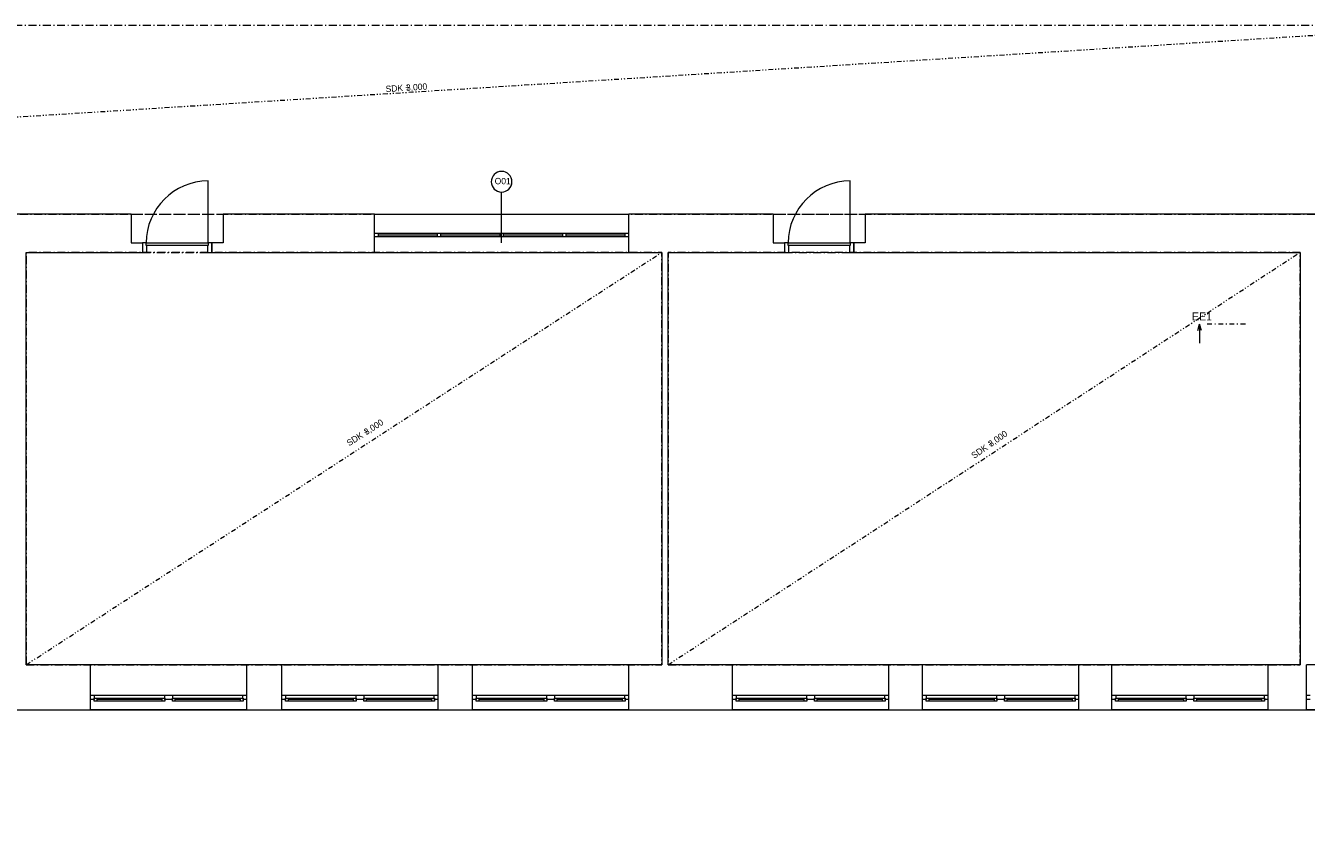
# Model space of a CAD drawing. Header units: millimetres. Extents: x -13540 to 53600, y -37870 to 10383.
# Tile 18 of 26: x 19791 to 39940, y -13526 to -700. Entities that reach past the tile are written whole.
import ezdxf

# ---------------------------------------------------------------- set-up
doc = ezdxf.new("R2010")
doc.units = ezdxf.units.MM
doc.header["$MEASUREMENT"] = 0
for name, pattern in [('Čerchovaná M', [225, 125, -42.5, 15, -42.5]), ('Čerchovaná S', [175, 75, -42.5, 15, -42.5]), ('Čerchovaná se dvěma tečkami S', [202.5, 75, -32.5, 15, -32.5, 15, -32.5])]:
    doc.linetypes.add(name, pattern=pattern)
for name, color, linetype in [('02_Desky', 7, 'Continuous'), ('02_Zdi VNITŘNÍ - nenosné', 7, 'Continuous'), ('02_Zdi VNITŘNÍ - nosné', 7, 'Continuous'), ('02_Zdi VNĚJŠÍ - nosné.obálka', 7, 'Continuous'), ('13_Značky.řezy', 7, 'Continuous'), ('Nové_05_Podhledy', 7, 'Continuous'), ('Nové_Otvory – Okna', 7, 'Continuous'), ('Nové_Otvory – Značky oken', 7, 'Continuous'), ('Otvory – Dveře', 7, 'Continuous'), ('Otvory – Okna', 7, 'Continuous')]:
    doc.layers.add(name, color=color, linetype=linetype)

msp = doc.modelspace()

# ---------------------------------------------------------------- linework, layer by layer
at = {"layer": '02_Desky', "color": 251, "linetype": 'Continuous', "lineweight": 0, "flags": 128}
msp.add_lwpolyline([(-11600, -11123), (-11600, -37870), (0, -37870), (0, -11470), (53600, -11470), (53600, 9980), (41780, 9980), (41780, 0), (18380, 0), (18380, -580), (18220, -580), (14080, -580), (13920, -580), (13920, 0), (0, 0), (0, 10010), (-11600, 10010), (-11600, -3670), (-4900, -3670), (-4900, -11123)], close=True, dxfattribs=at)
at = {"layer": '02_Zdi VNITŘNÍ - nenosné', "color": 251, "linetype": 'Continuous', "lineweight": 0, "flags": 128}
for points in [[(19800, -10760), (19800, -4270)], [(29800, -4270), (29800, -10760)], [(29900, -10760), (29900, -4270)], [(39840, -5210), (39840, -10760)]]:
    msp.add_lwpolyline(points, dxfattribs=at)
at = {"layer": '02_Zdi VNITŘNÍ - nosné', "color": 251, "linetype": 'Continuous', "lineweight": 0, "flags": 128}
msp.add_lwpolyline([(39840, -4270), (39840, -5210)], dxfattribs=at)
at = {"layer": '02_Zdi VNĚJŠÍ - nosné.obálka', "color": 251, "linetype": 'Continuous', "lineweight": 0}
for p, q in [((21450, -3670), (21450, -4120)), ((22900, -3670), (22900, -4120)), ((25280, -3970), (25280, -3670)), ((29280, -3970), (29280, -3670)), ((31550, -3670), (31550, -4120)), ((33000, -3670), (33000, -4120)), ((25280, -4020), (25280, -3970)), ((25280, -4270), (25280, -4020)), ((29280, -4020), (29280, -3970)), ((29280, -4270), (29280, -4020)), ((21450, -4120), (21630, -4120)), ((21630, -4120), (21630, -4270)), ((22900, -4120), (22720, -4120)), ((22720, -4120), (22720, -4270)), ((31550, -4120), (31730, -4120)), ((31730, -4120), (31730, -4270)), ((33000, -4120), (32820, -4120)), ((32820, -4120), (32820, -4270)), ((20810, -11240), (20810, -10760)), ((23270, -11240), (23270, -10760)), ((23820, -11240), (23820, -10760)), ((26280, -11240), (26280, -10760)), ((26820, -11240), (26820, -10760)), ((29280, -11240), (29280, -10760)), ((30910, -11240), (30910, -10760)), ((33370, -11240), (33370, -10760)), ((33900, -11240), (33900, -10760)), ((36360, -11240), (36360, -10760)), ((36880, -11240), (36880, -10760)), ((39340, -11240), (39340, -10760)), ((39940, -11240), (39940, -10760)), ((20810, -11310), (20810, -11240)), ((23270, -11310), (23270, -11240)), ((23820, -11310), (23820, -11240)), ((26280, -11310), (26280, -11240)), ((26820, -11310), (26820, -11240)), ((29280, -11310), (29280, -11240)), ((30910, -11310), (30910, -11240)), ((33370, -11310), (33370, -11240)), ((33900, -11310), (33900, -11240)), ((36360, -11310), (36360, -11240)), ((36880, -11310), (36880, -11240)), ((39340, -11310), (39340, -11240)), ((39940, -11310), (39940, -11240)), ((20810, -11470), (20810, -11310)), ((23270, -11470), (23270, -11310)), ((23820, -11470), (23820, -11310)), ((26280, -11470), (26280, -11310)), ((26820, -11470), (26820, -11310)), ((29280, -11470), (29280, -11310)), ((30910, -11470), (30910, -11310)), ((33370, -11470), (33370, -11310)), ((33900, -11470), (33900, -11310)), ((36360, -11470), (36360, -11310)), ((36880, -11470), (36880, -11310)), ((39340, -11470), (39340, -11310)), ((39940, -11470), (39940, -11310))]:
    msp.add_line(p, q, dxfattribs=at)
at = {"layer": '02_Zdi VNĚJŠÍ - nosné.obálka', "color": 251, "linetype": 'Continuous', "lineweight": 0, "flags": 128}
for points in [[(21450, -3670), (19190, -3670)], [(25280, -3670), (22900, -3670)], [(31550, -3670), (29280, -3670)], [(42015, -3670), (33000, -3670)], [(19800, -4270), (21630, -4270)], [(22720, -4270), (25280, -4270)], [(29280, -4270), (29800, -4270)], [(29900, -4270), (31730, -4270)], [(32820, -4270), (39840, -4270)], [(20810, -10760), (19800, -10760)], [(23820, -10760), (23270, -10760)], [(26820, -10760), (26280, -10760)], [(29800, -10760), (29280, -10760)], [(30910, -10760), (29900, -10760)], [(33900, -10760), (33370, -10760)], [(36880, -10760), (36360, -10760)], [(39840, -10760), (39340, -10760)], [(19190, -11470), (20810, -11470)], [(23270, -11470), (23820, -11470)], [(26280, -11470), (26820, -11470)], [(29280, -11470), (30910, -11470)], [(33370, -11470), (33900, -11470)], [(36360, -11470), (36880, -11470)], [(39340, -11470), (39940, -11470)]]:
    msp.add_lwpolyline(points, dxfattribs=at)
at = {"layer": '13_Značky.řezy', "color": 251, "linetype": 'Continuous', "lineweight": 0}
for p, q in [((38230, -5501), (38260, -5401)), ((38260, -5401), (38260, -5701)), ((38290, -5501), (38260, -5401))]:
    msp.add_line(p, q, dxfattribs=at)
at = {"layer": '13_Značky.řezy', "color": 251, "linetype": 'Čerchovaná S', "lineweight": 0}
msp.add_line((38980, -5401), (38380, -5401), dxfattribs=at)
at = {"layer": 'Nové_05_Podhledy', "color": 251, "linetype": 'Čerchovaná M', "lineweight": 0, "flags": 128}
for points in [[(-10900, -3670), (45880, -3670), (45880, 1240), (42480, 1240), (42480, -700), (-10900, -700)], [(19800, -10760), (29800, -10760), (29800, -4270), (19800, -4270)], [(29900, -10760), (39840, -10760), (39840, -4270), (29900, -4270)]]:
    msp.add_lwpolyline(points, close=True, dxfattribs=at)
at = {"layer": 'Nové_05_Podhledy', "color": 251, "linetype": 'Čerchovaná se dvěma tečkami S', "lineweight": 0}
for points in [[(-4700, -3670), (42480, -700)], [(19800, -10760), (29800, -4270)], [(29900, -10760), (39840, -4270)]]:
    msp.add_lwpolyline(points, dxfattribs=at)
at = {"layer": 'Nové_Otvory – Okna', "color": 251, "linetype": 'Continuous', "lineweight": 0}
for p, q in [((25280, -3670), (29280, -3670)), ((25280, -3970), (25280, -3670)), ((29280, -3970), (29280, -3670)), ((25340, -3970), (25280, -3970)), ((25280, -4020), (25280, -3970)), ((25280, -4020), (25280, -3970)), ((25280, -4020), (25340, -4020)), ((25280, -4270), (25280, -4020)), ((25340, -4020), (25340, -3970)), ((26265, -3970), (25340, -3970)), ((25340, -3995), (26265, -3995)), ((25340, -4020), (26265, -4020)), ((26295, -3970), (26265, -3970)), ((26265, -3970), (26265, -4020)), ((26265, -4020), (26295, -4020)), ((26325, -3970), (26295, -3970)), ((26295, -4020), (26325, -4020)), ((26325, -4020), (26325, -3970)), ((27250, -3970), (26325, -3970)), ((26325, -3995), (27250, -3995)), ((26325, -4020), (27250, -4020)), ((27280, -3970), (27250, -3970)), ((27250, -3970), (27250, -4020)), ((27250, -4020), (27280, -4020)), ((27310, -3970), (27280, -3970)), ((27280, -4020), (27310, -4020)), ((27310, -4020), (27310, -3970)), ((28235, -3970), (27310, -3970)), ((27310, -3995), (28235, -3995)), ((27310, -4020), (28235, -4020)), ((28265, -3970), (28235, -3970)), ((28235, -3970), (28235, -4020)), ((28235, -4020), (28265, -4020)), ((28295, -3970), (28265, -3970)), ((28265, -4020), (28295, -4020)), ((28295, -4020), (28295, -3970)), ((29220, -3970), (28295, -3970)), ((28295, -3995), (29220, -3995)), ((28295, -4020), (29220, -4020)), ((29280, -3970), (29220, -3970)), ((29220, -3970), (29220, -4020)), ((29220, -4020), (29280, -4020)), ((29280, -4020), (29280, -3970)), ((29280, -4020), (29280, -3970)), ((29280, -4270), (29280, -4020)), ((25280, -4270), (29280, -4270))]:
    msp.add_line(p, q, dxfattribs=at)
at = {"layer": 'Nové_Otvory – Značky oken', "color": 251, "linetype": 'Continuous', "lineweight": 0}
msp.add_line((27280, -4120), (27280, -3320), dxfattribs=at)
at = {"layer": 'Nové_Otvory – Značky oken', "color": 251, "linetype": 'Continuous', "lineweight": 0, "flags": 128}
msp.add_lwpolyline([(27117, -3158, 1), (27442, -3158, 1)], format="xyb", close=True, dxfattribs=at)
at = {"layer": 'Otvory – Dveře', "color": 251, "linetype": 'Continuous', "lineweight": 0}
for p, q in [((22662, -4120), (22662, -3146)), ((32762, -4120), (32762, -3146)), ((21450, -3670), (21450, -4120)), ((22900, -3670), (22900, -4120)), ((31550, -3670), (31550, -4120)), ((33000, -3670), (33000, -4120)), ((21450, -4120), (21630, -4120)), ((21688, -4120), (21630, -4120)), ((21630, -4120), (21630, -4270)), ((21630, -4120), (21630, -4270)), ((21630, -4120), (21630, -4270)), ((21688, -4160), (21688, -4120)), ((21688, -4120), (22662, -4120)), ((21688, -4160), (21688, -4120)), ((21700, -4160), (21688, -4160)), ((22662, -4160), (21688, -4160)), ((21700, -4270), (21700, -4160)), ((22662, -4160), (22650, -4160)), ((22650, -4160), (22650, -4270)), ((22720, -4120), (22662, -4120)), ((22662, -4120), (22662, -4160)), ((22662, -4120), (22662, -4160)), ((22720, -4270), (22720, -4120)), ((22720, -4120), (22720, -4270)), ((22720, -4120), (22720, -4270)), ((22900, -4120), (22720, -4120)), ((31550, -4120), (31730, -4120)), ((31788, -4120), (31730, -4120)), ((31730, -4120), (31730, -4270)), ((31730, -4120), (31730, -4270)), ((31730, -4120), (31730, -4270)), ((31788, -4160), (31788, -4120)), ((31788, -4120), (32762, -4120)), ((31788, -4160), (31788, -4120)), ((31800, -4160), (31788, -4160)), ((32762, -4160), (31788, -4160)), ((31800, -4270), (31800, -4160)), ((32762, -4160), (32750, -4160)), ((32750, -4160), (32750, -4270)), ((32820, -4120), (32762, -4120)), ((32762, -4120), (32762, -4160)), ((32762, -4120), (32762, -4160)), ((32820, -4270), (32820, -4120)), ((32820, -4120), (32820, -4270)), ((32820, -4120), (32820, -4270)), ((33000, -4120), (32820, -4120)), ((21630, -4270), (21700, -4270)), ((22650, -4270), (22720, -4270)), ((31730, -4270), (31800, -4270)), ((32750, -4270), (32820, -4270))]:
    msp.add_line(p, q, dxfattribs=at)
at = {"layer": 'Otvory – Dveře', "color": 251, "linetype": 'Čerchovaná M', "lineweight": 0}
for p, q in [((21450, -3670), (22900, -3670)), ((31550, -3670), (33000, -3670)), ((21630, -4270), (22720, -4270)), ((31730, -4270), (32820, -4270))]:
    msp.add_line(p, q, dxfattribs=at)
at = {"layer": 'Otvory – Dveře', "color": 251, "linetype": 'Continuous', "lineweight": 0}
for centre in [(22662, -4120), (32762, -4120)]:
    msp.add_arc(centre, 974, 90, 180, dxfattribs=at)
at = {"layer": 'Otvory – Okna', "color": 251, "linetype": 'Continuous', "lineweight": 0}
for p, q in [((23270, -10760), (20810, -10760)), ((20810, -11240), (20810, -10760)), ((23270, -11240), (23270, -10760)), ((26280, -10760), (23820, -10760)), ((23820, -11240), (23820, -10760)), ((26280, -11240), (26280, -10760)), ((29280, -10760), (26820, -10760)), ((26820, -11240), (26820, -10760)), ((29280, -11240), (29280, -10760)), ((33370, -10760), (30910, -10760)), ((30910, -11240), (30910, -10760)), ((33370, -11240), (33370, -10760)), ((36360, -10760), (33900, -10760)), ((33900, -11240), (33900, -10760)), ((36360, -11240), (36360, -10760)), ((39340, -10760), (36880, -10760)), ((36880, -11240), (36880, -10760)), ((39340, -11240), (39340, -10760)), ((42400, -10760), (39940, -10760)), ((39940, -11240), (39940, -10760)), ((20810, -11240), (20870, -11240)), ((20810, -11310), (20810, -11240)), ((20810, -11310), (20810, -11240)), ((20870, -11240), (20870, -11285)), ((20870, -11240), (21980, -11240)), ((21980, -11285), (21980, -11240)), ((21980, -11240), (22040, -11240)), ((22040, -11240), (22100, -11240)), ((22100, -11240), (22100, -11285)), ((22100, -11240), (23210, -11240)), ((23210, -11285), (23210, -11240)), ((23210, -11240), (23270, -11240)), ((23270, -11310), (23270, -11240)), ((23270, -11310), (23270, -11240)), ((23820, -11240), (23880, -11240)), ((23820, -11310), (23820, -11240)), ((23820, -11310), (23820, -11240)), ((23880, -11240), (23880, -11285)), ((23880, -11240), (24990, -11240)), ((24990, -11285), (24990, -11240)), ((24990, -11240), (25050, -11240)), ((25050, -11240), (25110, -11240)), ((25110, -11240), (25110, -11285)), ((25110, -11240), (26220, -11240)), ((26220, -11285), (26220, -11240)), ((26220, -11240), (26280, -11240)), ((26280, -11310), (26280, -11240)), ((26280, -11310), (26280, -11240)), ((26820, -11240), (26880, -11240)), ((26820, -11310), (26820, -11240)), ((26820, -11310), (26820, -11240)), ((26880, -11240), (26880, -11285)), ((26880, -11240), (27990, -11240)), ((27990, -11285), (27990, -11240)), ((27990, -11240), (28050, -11240)), ((28050, -11240), (28110, -11240)), ((28110, -11240), (28110, -11285)), ((28110, -11240), (29220, -11240)), ((29220, -11285), (29220, -11240)), ((29220, -11240), (29280, -11240)), ((29280, -11310), (29280, -11240)), ((29280, -11310), (29280, -11240)), ((30910, -11240), (30970, -11240)), ((30910, -11310), (30910, -11240)), ((30910, -11310), (30910, -11240)), ((30970, -11240), (30970, -11285)), ((30970, -11240), (32080, -11240)), ((32080, -11285), (32080, -11240)), ((32080, -11240), (32140, -11240)), ((32140, -11240), (32200, -11240)), ((32200, -11240), (32200, -11285)), ((32200, -11240), (33310, -11240)), ((33310, -11285), (33310, -11240)), ((33310, -11240), (33370, -11240)), ((33370, -11310), (33370, -11240)), ((33370, -11310), (33370, -11240)), ((33900, -11240), (33960, -11240)), ((33900, -11310), (33900, -11240)), ((33900, -11310), (33900, -11240)), ((33960, -11240), (33960, -11285)), ((33960, -11240), (35070, -11240)), ((35070, -11285), (35070, -11240)), ((35070, -11240), (35130, -11240)), ((35130, -11240), (35190, -11240)), ((35190, -11240), (35190, -11285)), ((35190, -11240), (36300, -11240)), ((36300, -11285), (36300, -11240)), ((36300, -11240), (36360, -11240)), ((36360, -11310), (36360, -11240)), ((36360, -11310), (36360, -11240)), ((36880, -11240), (36940, -11240)), ((36880, -11310), (36880, -11240)), ((36880, -11310), (36880, -11240)), ((36940, -11240), (36940, -11285)), ((36940, -11240), (38050, -11240)), ((38050, -11285), (38050, -11240)), ((38050, -11240), (38110, -11240)), ((38110, -11240), (38170, -11240)), ((38170, -11240), (38170, -11285)), ((38170, -11240), (39280, -11240)), ((39280, -11285), (39280, -11240)), ((39280, -11240), (39340, -11240)), ((39340, -11310), (39340, -11240)), ((39340, -11310), (39340, -11240)), ((39940, -11240), (40000, -11240)), ((39940, -11310), (39940, -11240)), ((39940, -11310), (39940, -11240)), ((20869, -11310), (20810, -11310)), ((20810, -11470), (20810, -11310)), ((23270, -11470), (20810, -11470)), ((20870, -11285), (20869, -11285)), ((20869, -11285), (20869, -11310)), ((20869, -11285), (20909, -11285)), ((20869, -11335), (20869, -11285)), ((20909, -11335), (20869, -11335)), ((20909, -11285), (20909, -11335)), ((20909, -11285), (21941, -11285)), ((21941, -11310), (20909, -11310)), ((21941, -11335), (20909, -11335)), ((21941, -11335), (20909, -11335)), ((21941, -11335), (21941, -11285)), ((21941, -11285), (21981, -11285)), ((21981, -11335), (21941, -11335)), ((21981, -11285), (21980, -11285)), ((21981, -11310), (21981, -11285)), ((21981, -11285), (21981, -11335)), ((22040, -11310), (21981, -11310)), ((22099, -11310), (22040, -11310)), ((22100, -11285), (22099, -11285)), ((22099, -11285), (22099, -11310)), ((22099, -11285), (22139, -11285)), ((22099, -11335), (22099, -11285)), ((22139, -11335), (22099, -11335)), ((22139, -11285), (22139, -11335)), ((22139, -11285), (23171, -11285)), ((23171, -11310), (22139, -11310)), ((23171, -11335), (22139, -11335)), ((23171, -11335), (22139, -11335)), ((23171, -11335), (23171, -11285)), ((23171, -11285), (23211, -11285)), ((23211, -11335), (23171, -11335)), ((23211, -11285), (23210, -11285)), ((23211, -11310), (23211, -11285)), ((23211, -11285), (23211, -11335)), ((23270, -11310), (23211, -11310)), ((23270, -11470), (23270, -11310)), ((23879, -11310), (23820, -11310)), ((23820, -11470), (23820, -11310)), ((26280, -11470), (23820, -11470)), ((23880, -11285), (23879, -11285)), ((23879, -11285), (23879, -11310)), ((23879, -11285), (23919, -11285)), ((23879, -11335), (23879, -11285)), ((23919, -11335), (23879, -11335)), ((23919, -11285), (23919, -11335)), ((23919, -11285), (24951, -11285)), ((24951, -11310), (23919, -11310)), ((24951, -11335), (23919, -11335)), ((24951, -11335), (23919, -11335)), ((24951, -11335), (24951, -11285)), ((24951, -11285), (24991, -11285)), ((24991, -11335), (24951, -11335)), ((24991, -11285), (24990, -11285)), ((24991, -11310), (24991, -11285)), ((24991, -11285), (24991, -11335)), ((25050, -11310), (24991, -11310)), ((25109, -11310), (25050, -11310)), ((25110, -11285), (25109, -11285)), ((25109, -11285), (25109, -11310)), ((25109, -11285), (25149, -11285)), ((25109, -11335), (25109, -11285)), ((25149, -11335), (25109, -11335)), ((25149, -11285), (25149, -11335)), ((25149, -11285), (26181, -11285)), ((26181, -11310), (25149, -11310)), ((26181, -11335), (25149, -11335)), ((26181, -11335), (25149, -11335)), ((26181, -11335), (26181, -11285)), ((26181, -11285), (26221, -11285)), ((26221, -11335), (26181, -11335)), ((26221, -11285), (26220, -11285)), ((26221, -11310), (26221, -11285)), ((26221, -11285), (26221, -11335)), ((26280, -11310), (26221, -11310)), ((26280, -11470), (26280, -11310)), ((26879, -11310), (26820, -11310)), ((26820, -11470), (26820, -11310)), ((29280, -11470), (26820, -11470)), ((26880, -11285), (26879, -11285)), ((26879, -11285), (26879, -11310)), ((26879, -11285), (26919, -11285)), ((26879, -11335), (26879, -11285)), ((26919, -11335), (26879, -11335)), ((26919, -11285), (26919, -11335)), ((26919, -11285), (27951, -11285)), ((27951, -11310), (26919, -11310)), ((27951, -11335), (26919, -11335)), ((27951, -11335), (26919, -11335)), ((27951, -11335), (27951, -11285)), ((27951, -11285), (27991, -11285)), ((27991, -11335), (27951, -11335)), ((27991, -11285), (27990, -11285)), ((27991, -11310), (27991, -11285)), ((27991, -11285), (27991, -11335)), ((28050, -11310), (27991, -11310)), ((28109, -11310), (28050, -11310)), ((28110, -11285), (28109, -11285)), ((28109, -11285), (28109, -11310)), ((28109, -11285), (28149, -11285)), ((28109, -11335), (28109, -11285)), ((28149, -11335), (28109, -11335)), ((28149, -11285), (28149, -11335)), ((28149, -11285), (29181, -11285)), ((29181, -11310), (28149, -11310)), ((29181, -11335), (28149, -11335)), ((29181, -11335), (28149, -11335)), ((29181, -11335), (29181, -11285)), ((29181, -11285), (29221, -11285)), ((29221, -11335), (29181, -11335)), ((29221, -11285), (29220, -11285)), ((29221, -11310), (29221, -11285)), ((29221, -11285), (29221, -11335)), ((29280, -11310), (29221, -11310)), ((29280, -11470), (29280, -11310)), ((30969, -11310), (30910, -11310)), ((30910, -11470), (30910, -11310)), ((33370, -11470), (30910, -11470)), ((30970, -11285), (30969, -11285)), ((30969, -11285), (30969, -11310)), ((30969, -11285), (31009, -11285)), ((30969, -11335), (30969, -11285)), ((31009, -11335), (30969, -11335)), ((31009, -11285), (31009, -11335)), ((31009, -11285), (32041, -11285)), ((32041, -11310), (31009, -11310)), ((32041, -11335), (31009, -11335)), ((32041, -11335), (31009, -11335)), ((32041, -11335), (32041, -11285)), ((32041, -11285), (32081, -11285)), ((32081, -11335), (32041, -11335)), ((32081, -11285), (32080, -11285)), ((32081, -11310), (32081, -11285)), ((32081, -11285), (32081, -11335)), ((32140, -11310), (32081, -11310)), ((32199, -11310), (32140, -11310)), ((32200, -11285), (32199, -11285)), ((32199, -11285), (32199, -11310)), ((32199, -11285), (32239, -11285)), ((32199, -11335), (32199, -11285)), ((32239, -11335), (32199, -11335)), ((32239, -11285), (32239, -11335)), ((32239, -11285), (33271, -11285)), ((33271, -11310), (32239, -11310)), ((33271, -11335), (32239, -11335)), ((33271, -11335), (32239, -11335)), ((33271, -11335), (33271, -11285)), ((33271, -11285), (33311, -11285)), ((33311, -11335), (33271, -11335)), ((33311, -11285), (33310, -11285)), ((33311, -11310), (33311, -11285)), ((33311, -11285), (33311, -11335)), ((33370, -11310), (33311, -11310)), ((33370, -11470), (33370, -11310)), ((33959, -11310), (33900, -11310)), ((33900, -11470), (33900, -11310)), ((36360, -11470), (33900, -11470)), ((33960, -11285), (33959, -11285)), ((33959, -11285), (33959, -11310)), ((33959, -11285), (33999, -11285)), ((33959, -11335), (33959, -11285)), ((33999, -11335), (33959, -11335)), ((33999, -11285), (33999, -11335)), ((33999, -11285), (35031, -11285)), ((35031, -11310), (33999, -11310)), ((35031, -11335), (33999, -11335)), ((35031, -11335), (33999, -11335)), ((35031, -11335), (35031, -11285)), ((35031, -11285), (35071, -11285)), ((35071, -11335), (35031, -11335)), ((35071, -11285), (35070, -11285)), ((35071, -11310), (35071, -11285)), ((35071, -11285), (35071, -11335)), ((35130, -11310), (35071, -11310)), ((35189, -11310), (35130, -11310)), ((35190, -11285), (35189, -11285)), ((35189, -11285), (35189, -11310)), ((35189, -11285), (35229, -11285)), ((35189, -11335), (35189, -11285)), ((35229, -11335), (35189, -11335)), ((35229, -11285), (35229, -11335)), ((35229, -11285), (36261, -11285)), ((36261, -11310), (35229, -11310)), ((36261, -11335), (35229, -11335)), ((36261, -11335), (35229, -11335)), ((36261, -11335), (36261, -11285)), ((36261, -11285), (36301, -11285)), ((36301, -11335), (36261, -11335)), ((36301, -11285), (36300, -11285)), ((36301, -11310), (36301, -11285)), ((36301, -11285), (36301, -11335)), ((36360, -11310), (36301, -11310)), ((36360, -11470), (36360, -11310)), ((36939, -11310), (36880, -11310)), ((36880, -11470), (36880, -11310)), ((39340, -11470), (36880, -11470)), ((36940, -11285), (36939, -11285)), ((36939, -11285), (36939, -11310)), ((36939, -11285), (36979, -11285)), ((36939, -11335), (36939, -11285)), ((36979, -11335), (36939, -11335)), ((36979, -11285), (36979, -11335)), ((36979, -11285), (38011, -11285)), ((38011, -11310), (36979, -11310)), ((38011, -11335), (36979, -11335)), ((38011, -11335), (36979, -11335)), ((38011, -11335), (38011, -11285)), ((38011, -11285), (38051, -11285)), ((38051, -11335), (38011, -11335)), ((38051, -11285), (38050, -11285)), ((38051, -11310), (38051, -11285)), ((38051, -11285), (38051, -11335)), ((38110, -11310), (38051, -11310)), ((38169, -11310), (38110, -11310)), ((38170, -11285), (38169, -11285)), ((38169, -11285), (38169, -11310)), ((38169, -11285), (38209, -11285)), ((38169, -11335), (38169, -11285)), ((38209, -11335), (38169, -11335)), ((38209, -11285), (38209, -11335)), ((38209, -11285), (39241, -11285)), ((39241, -11310), (38209, -11310)), ((39241, -11335), (38209, -11335)), ((39241, -11335), (38209, -11335)), ((39241, -11335), (39241, -11285)), ((39241, -11285), (39281, -11285)), ((39281, -11335), (39241, -11335)), ((39281, -11285), (39280, -11285)), ((39281, -11310), (39281, -11285)), ((39281, -11285), (39281, -11335)), ((39340, -11310), (39281, -11310)), ((39340, -11470), (39340, -11310)), ((39999, -11310), (39940, -11310)), ((39940, -11470), (39940, -11310)), ((42400, -11470), (39940, -11470))]:
    msp.add_line(p, q, dxfattribs=at)

# ---------------------------------------------------------------- texts
at = {"layer": '13_Značky.řezy', "color": 251, "lineweight": 0, "insert": (38455, -5341), "char_height": 125, "attachment_point": 9}
msp.add_mtext('\\A1;\\pt0;EE1', dxfattribs=at)
at = {"layer": 'Nové_05_Podhledy', "color": 251, "lineweight": 0, "char_height": 100, "attachment_point": 1}
for s, insert, rotation in [('\\A1;\\pt0,25000;SDK +', (25451, -1648), 3.602), ('\\A1;\\pt0,25000;3,000{\\H0.66x;\\S^  ;\\S^  ;\\S^  ;\\S^  ;\\S^  ;\\S^  ;\\S^  ;\\S^  ;\\S^  ;\\S^  ;\\S^  ;}', (25771, -1628), 3.602), ('\\A1;\\pt0,25000;3,000{\\H0.66x;\\S^  ;\\S^  ;\\S^  ;\\S^  ;\\S^  ;\\S^  ;\\S^  ;\\S^  ;\\S^  ;\\S^  ;\\S^  ;}', (25097, -7067), 32.5805), ('\\A1;\\pt0,25000;SDK +', (24826, -7240), 32.5805), ('\\A1;\\pt0,25000;3,000{\\H0.66x;\\S^  ;\\S^  ;\\S^  ;\\S^  ;\\S^  ;\\S^  ;\\S^  ;\\S^  ;\\S^  ;\\S^  ;\\S^  ;}', (34918, -7257), 34.9321), ('\\A1;\\pt0,25000;SDK +', (34655, -7441), 34.9321)]:
    msp.add_mtext(s, dxfattribs=dict(at, insert=insert, rotation=rotation))
at = {"layer": 'Nové_Otvory – Značky oken', "color": 251, "lineweight": 0, "insert": (27170, -3148), "char_height": 100, "attachment_point": 4}
msp.add_mtext('\\A1;\\pt0;O01', dxfattribs=at)

doc.saveas('drawing.dxf')
